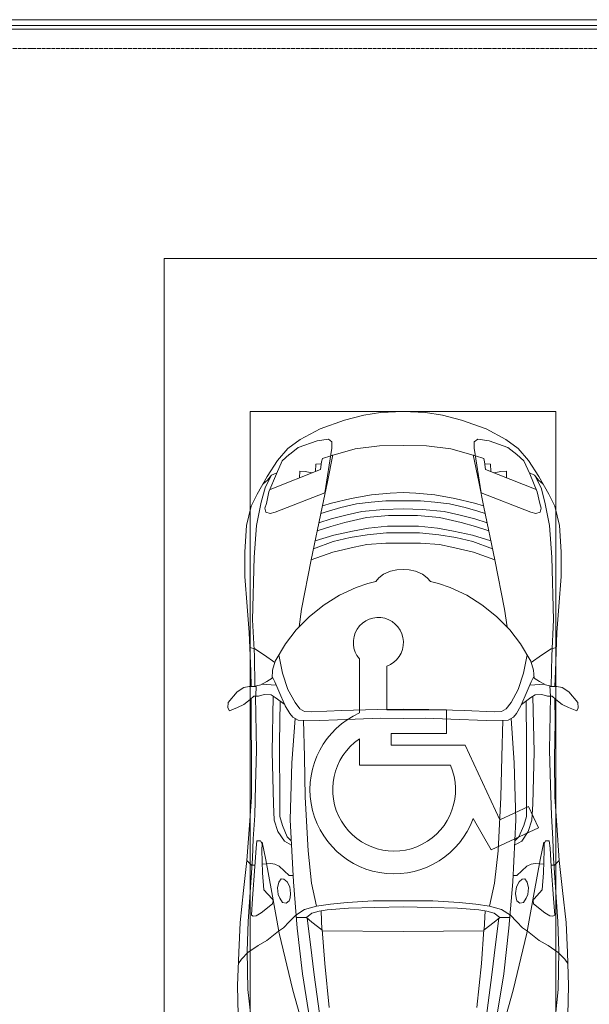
# Model space of a CAD drawing. Header units: millimetres. Extents: x -32229 to 170644, y -13689 to 125138.
# Tile 251 of 256: x 51779 to 54760, y 89048 to 94200. Entities that reach past the tile are written whole.
import ezdxf

# ---------------------------------------------------------------- set-up
doc = ezdxf.new("R2010")
doc.units = ezdxf.units.MM
doc.linetypes.add('ADSK_Линия сетки', pattern=[25, 20, -2.5, 0, -2.5])
for name, color, linetype, lineweight in [('A-DETL-GENF', 7, 'Continuous', 18), ('A-FLOR', 7, 'Continuous', 18), ('A-GENM', 7, 'Continuous', 18), ('C-PRKG', 7, 'Continuous', 18), ('S-GRID', 7, 'Continuous', 9)]:
    doc.layers.add(name, color=color, linetype=linetype, lineweight=lineweight)

# ---------------------------------------------------------------- blocks, each defined once
blk = doc.blocks.new('АР_Машиноместо - 4900x2400_М__5300х2500_ С МГН-5430519--01 ЭО')
at = {"layer": 'A-DETL-GENF', "color": 253, "lineweight": 13, "true_color": 0xaaaaaa}
for p, q in [((1044.2, -818.6), (943.3, -845.1)), ((1132.7, -806), (1044.2, -818.6)), ((1250, -800), (1132.7, -806)), ((1250, -800), (1367.3, -806)), ((1367.3, -806), (1455.8, -818.6)), ((1455.8, -818.6), (1556.7, -845.1)), ((943.3, -845.1), (815.8, -891)), ((1556.7, -845.1), (1684.2, -891)), ((815.8, -891), (711.9, -946.2)), ((1684.2, -891), (1788.1, -946.2)), ((711.9, -946.2), (647.2, -992.8)), ((800.1, -952.6), (700.9, -989.1)), ((859, -944.1), (800.1, -952.6)), ((877.7, -958.9), (859, -944.1)), ((877.7, -991.4), (877.7, -958.9)), ((1250, -977.6), (1127.4, -979.8)), ((1250, -977.6), (1372.6, -979.8)), ((1622.3, -958.9), (1641, -944.1)), ((1622.3, -991.4), (1622.3, -958.9)), ((1641, -944.1), (1699.9, -952.6)), ((1699.9, -952.6), (1799.1, -989.1)), ((1788.1, -946.2), (1852.8, -992.8)), ((647.2, -992.8), (593.2, -1056.8)), ((654.7, -1024.4), (617.9, -1057.3)), ((700.9, -989.1), (655, -1024.3)), ((841.1, -1225.9), (877.7, -991.4)), ((882.6, -1027.5), (853.8, -1167.4)), ((1000.2, -994.5), (871.4, -1031.3)), ((1127.4, -979.8), (1000.2, -994.5)), ((1372.6, -979.8), (1499.8, -994.5)), ((1499.8, -994.5), (1628.6, -1031.3)), ((1617.4, -1027.5), (1646.2, -1167.4)), ((1658.9, -1225.9), (1622.3, -991.4)), ((1799.1, -989.1), (1845, -1024.3)), ((1845.3, -1024.4), (1882.1, -1057.3)), ((1852.8, -992.8), (1906.8, -1056.8)), ((593.2, -1056.8), (539.3, -1140.4)), ((617.9, -1057.3), (586.9, -1126.3)), ((1882.1, -1057.3), (1913.1, -1126.3)), ((1906.8, -1056.8), (1960.7, -1140.4)), ((561.3, -1132.6), (540.4, -1159.6)), ((586.9, -1126.3), (548.2, -1220.1)), ((589, -1121.6), (561.3, -1132.6)), ((1911, -1121.6), (1938.7, -1132.6)), ((1913.1, -1126.3), (1951.8, -1220.1)), ((1938.7, -1132.6), (1959.6, -1159.6)), ((539.3, -1140.4), (487.4, -1232.1)), ((540.4, -1159.6), (516.2, -1180.5)), ((853.8, -1167.4), (826.8, -1300.9)), ((1646.2, -1167.4), (1673.2, -1300.9)), ((1959.6, -1159.6), (1983.8, -1180.5)), ((1960.7, -1140.4), (2012.6, -1232.1)), ((487.4, -1232.1), (455.7, -1296.1)), ((548.2, -1220.1), (535, -1280.6)), ((580.7, -1327.1), (841.1, -1225.9)), ((1084.1, -1236), (978.6, -1254.6)), ((1182.5, -1227.5), (1084.1, -1236)), ((1250, -1223.7), (1182.5, -1227.5)), ((1250, -1223.7), (1317.5, -1227.5)), ((1317.5, -1227.5), (1415.9, -1236)), ((1415.9, -1236), (1521.4, -1254.6)), ((1919.3, -1327.1), (1658.9, -1225.9)), ((1951.8, -1220.1), (1965, -1280.6)), ((2012.6, -1232.1), (2044.3, -1296.1)), ((535, -1280.6), (527.2, -1305.2)), ((876.3, -1278.7), (828.3, -1293.7)), ((978.6, -1254.6), (876.3, -1278.7)), ((1007.1, -1283.7), (925.2, -1301.6)), ((1083.6, -1274.6), (1007.1, -1283.7)), ((1159.1, -1267.9), (1083.6, -1274.6)), ((1250, -1266.6), (1159.1, -1267.9)), ((1250, -1266.6), (1340.9, -1267.9)), ((1340.9, -1267.9), (1416.4, -1274.6)), ((1416.4, -1274.6), (1492.9, -1283.7)), ((1492.9, -1283.7), (1574.8, -1301.6)), ((1521.4, -1254.6), (1623.7, -1278.7)), ((1623.7, -1278.7), (1671.7, -1293.7)), ((1965, -1280.6), (1972.8, -1305.2)), ((455.7, -1296.1), (430.8, -1396.6)), ((527.2, -1305.2), (531.8, -1326)), ((531.8, -1326), (554.4, -1333.3)), ((554.4, -1333.3), (580.7, -1327.1)), ((826.8, -1300.9), (770, -1576.5)), ((859.1, -1321.2), (819.9, -1334.4)), ((925.2, -1301.6), (859.1, -1321.2)), ((1035, -1323.2), (958.3, -1341.1)), ((1148.3, -1312.4), (1035, -1323.2)), ((1250, -1309.3), (1148.3, -1312.4)), ((1250, -1309.3), (1351.7, -1312.4)), ((1351.7, -1312.4), (1465, -1323.2)), ((1465, -1323.2), (1541.7, -1341.1)), ((1574.8, -1301.6), (1640.9, -1321.2)), ((1640.9, -1321.2), (1680.1, -1334.4)), ((1673.2, -1300.9), (1730, -1576.5)), ((1945.6, -1333.3), (1919.3, -1327.1)), ((1968.2, -1326), (1945.6, -1333.3)), ((1972.8, -1305.2), (1968.2, -1326)), ((2044.3, -1296.1), (2069.2, -1396.6)), ((873.8, -1361.2), (809.9, -1383.1)), ((945.3, -1380.6), (871.4, -1401.1)), ((958.3, -1341.1), (873.8, -1361.2)), ((1059, -1354.8), (945.3, -1380.6)), ((1174.5, -1344.2), (1059, -1354.8)), ((1250, -1344.9), (1174.5, -1344.2)), ((1250, -1344.9), (1325.5, -1344.2)), ((1325.5, -1344.2), (1441, -1354.8)), ((1441, -1354.8), (1554.7, -1380.6)), ((1541.7, -1341.1), (1626.2, -1361.2)), ((1554.7, -1380.6), (1628.6, -1401.1)), ((1626.2, -1361.2), (1690.1, -1383.1)), ((430.8, -1396.6), (422, -1534.1)), ((871.4, -1401.1), (800.5, -1424.6)), ((986.2, -1425.6), (887, -1446.5)), ((1070, -1410.4), (986.2, -1425.6)), ((1163.9, -1435.1), (1061.9, -1445.7)), ((1168.3, -1399.8), (1070, -1410.4)), ((1250, -1435.1), (1163.9, -1435.1)), ((1250, -1400.1), (1168.3, -1399.8)), ((1250, -1400.1), (1331.7, -1399.8)), ((1250, -1435.1), (1336.1, -1435.1)), ((1331.7, -1399.8), (1430, -1410.4)), ((1336.1, -1435.1), (1438.1, -1445.7)), ((1430, -1410.4), (1513.8, -1425.6)), ((1513.8, -1425.6), (1613, -1446.5)), ((1628.6, -1401.1), (1699.5, -1424.6)), ((2069.2, -1396.6), (2078, -1534.1)), ((884.3, -1480.8), (782, -1518.1)), ((887, -1446.5), (790.4, -1477.3)), ((973.4, -1459.7), (884.3, -1480.8)), ((1061.9, -1445.7), (973.4, -1459.7)), ((1159.3, -1489.1), (1060, -1496.1)), ((1250, -1488.3), (1159.3, -1489.1)), ((1250, -1488.3), (1340.7, -1489.1)), ((1340.7, -1489.1), (1440, -1496.1)), ((1438.1, -1445.7), (1526.6, -1459.7)), ((1526.6, -1459.7), (1615.7, -1480.8)), ((1613, -1446.5), (1709.6, -1477.3)), ((1615.7, -1480.8), (1718, -1518.1)), ((422, -1534.1), (422, -1662.9)), ((881.7, -1536.4), (770, -1576.5)), ((994.9, -1509.3), (881.7, -1536.4)), ((1060, -1496.1), (994.9, -1509.3)), ((1440, -1496.1), (1505.1, -1509.3)), ((1505.1, -1509.3), (1618.3, -1536.4)), ((1618.3, -1536.4), (1730, -1576.5)), ((2078, -1534.1), (2078, -1662.9)), ((770, -1576.5), (718.3, -1834.2)), ((1730, -1576.5), (1781.7, -1834.2)), ((1184.7, -1635.7), (1147.5, -1650.5)), ((1217.8, -1629.1), (1184.7, -1635.7)), ((1217.8, -1629.1), (1250, -1626.8)), ((1282.2, -1629.1), (1250, -1626.8)), ((1282.2, -1629.1), (1315.3, -1635.7)), ((1315.3, -1635.7), (1352.5, -1650.5)), ((422, -1662.9), (434.8, -1820.7)), ((1107.2, -1689.8), (1064.9, -1700.5)), ((1123.5, -1670.9), (1107.2, -1689.8)), ((1147.5, -1650.5), (1123.5, -1670.9)), ((1352.5, -1650.5), (1376.5, -1670.9)), ((1376.5, -1670.9), (1392.8, -1689.8)), ((1392.8, -1689.8), (1435.1, -1700.5)), ((2078, -1662.9), (2065.2, -1820.7)), ((1004.2, -1721.4), (917, -1761.1)), ((1064.9, -1700.5), (1004.2, -1721.4)), ((1435.1, -1700.5), (1495.8, -1721.4)), ((1495.8, -1721.4), (1583, -1761.1)), ((917, -1761.1), (837.5, -1812.1)), ((1583, -1761.1), (1662.5, -1812.1)), ((434.8, -1820.7), (444.9, -1956.8)), ((718.3, -1834.2), (705.7, -1926.7)), ((837.5, -1812.1), (761.1, -1871.7)), ((1662.5, -1812.1), (1738.9, -1871.7)), ((1781.7, -1834.2), (1794.3, -1926.7)), ((2065.2, -1820.7), (2055.1, -1956.8)), ((761.1, -1871.7), (690.7, -1941.6)), ((1738.9, -1871.7), (1809.3, -1941.6)), ((444.9, -1956.8), (453, -2159.1)), ((690.7, -1941.6), (634.6, -2015)), ((1809.3, -1941.6), (1865.4, -2015)), ((2055.1, -1956.8), (2047, -2159.1)), ((475.1, -2041), (447.5, -2034.4)), ((525.5, -2074.6), (475.1, -2041)), ((634.6, -2015), (580.7, -2105.7)), ((1865.4, -2015), (1919.3, -2105.7)), ((1974.5, -2074.6), (2024.9, -2041)), ((2024.9, -2041), (2052.5, -2034.4)), ((578.8, -2112.6), (525.5, -2074.6)), ((580.7, -2105.7), (567.1, -2153.8)), ((619.7, -2168.6), (600.3, -2072.7)), ((1021.4, -2094.1), (1021.4, -2377.1)), ((1880.3, -2168.6), (1899.7, -2072.7)), ((1919.3, -2105.7), (1932.9, -2153.8)), ((1921.2, -2112.6), (1974.5, -2074.6)), ((453, -2159.1), (455, -2238.9)), ((567.1, -2153.8), (564.3, -2195.4)), ((1164.3, -2360.8), (1164.3, -2132.4)), ((1932.9, -2153.8), (1935.7, -2195.4)), ((2047, -2159.1), (2045, -2238.9)), ((536.7, -2211.8), (505.1, -2230)), ((564.3, -2195.4), (536.7, -2211.8)), ((579.9, -2213.8), (564.9, -2186.5)), ((600.8, -2263), (579.9, -2213.8)), ((647.3, -2254.2), (619.7, -2168.6)), ((1852.7, -2254.2), (1880.3, -2168.6)), ((1899.2, -2263), (1920.1, -2213.8)), ((1920.1, -2213.8), (1935.1, -2186.5)), ((1935.7, -2195.4), (1963.3, -2211.8)), ((1963.3, -2211.8), (1994.9, -2230)), ((335.2, -2322.3), (381.7, -2266.4)), ((381.7, -2266.4), (417.4, -2243.4)), ((417.4, -2243.4), (445.1, -2238.7)), ((445.1, -2238.7), (481.8, -2239.5)), ((505.1, -2230), (467.5, -2239.2)), ((482, -2235.6), (479.1, -2288.7)), ((586.6, -2231.3), (510.1, -2227.1)), ((633.8, -2340.5), (600.8, -2263)), ((685.1, -2322.3), (647.3, -2254.2)), ((1814.9, -2322.3), (1852.7, -2254.2)), ((1866.2, -2340.5), (1899.2, -2263)), ((1913.4, -2231.3), (1989.9, -2227.1)), ((1994.9, -2230), (2032.5, -2239.2)), ((2018, -2235.6), (2020.9, -2288.7)), ((2054.9, -2238.7), (2018.2, -2239.5)), ((2082.6, -2243.4), (2054.9, -2238.7)), ((2118.3, -2266.4), (2082.6, -2243.4)), ((2164.8, -2322.3), (2118.3, -2266.4)), ((449.8, -2306.1), (417.4, -2333.8)), ((470, -2290), (449.8, -2306.1)), ((454.5, -2423.6), (456, -2301.1)), ((493.6, -2288.6), (470, -2290)), ((523.3, -2281.2), (493.6, -2288.6)), ((559, -2282.6), (523.3, -2281.2)), ((580.6, -2296), (559, -2282.6)), ((630.6, -2332.9), (580.6, -2296)), ((603.5, -2534.3), (606.1, -2314.9)), ((1869.4, -2332.9), (1919.4, -2296)), ((1896.5, -2534.3), (1893.9, -2314.9)), ((1919.4, -2296), (1941, -2282.6)), ((1941, -2282.6), (1976.7, -2281.2)), ((1976.7, -2281.2), (2006.4, -2288.6)), ((2006.4, -2288.6), (2030, -2290)), ((2030, -2290), (2050.2, -2306.1)), ((2045.5, -2423.6), (2044, -2301.1)), ((2050.2, -2306.1), (2082.6, -2333.8)), ((333.1, -2350.6), (335.2, -2322.3)), ((341.2, -2366.2), (333.1, -2350.6)), ((384.4, -2347.9), (341.2, -2366.2)), ((417.4, -2333.8), (384.4, -2347.9)), ((656.7, -2380.3), (633.8, -2340.5)), ((710, -2355.4), (685.1, -2322.3)), ((734.3, -2368.8), (710, -2355.4)), ((772.7, -2371.5), (734.3, -2368.8)), ((929.1, -2364.1), (772.7, -2371.5)), ((1115.2, -2358.7), (929.1, -2364.1)), ((1250, -2357.8), (1115.2, -2358.7)), ((1477, -2360.8), (1164.3, -2360.8)), ((1250, -2357.8), (1384.8, -2358.7)), ((1384.8, -2358.7), (1570.9, -2364.1)), ((1477, -2484.7), (1477, -2360.8)), ((1570.9, -2364.1), (1727.3, -2371.5)), ((1727.3, -2371.5), (1765.7, -2368.8)), ((1765.7, -2368.8), (1790, -2355.4)), ((1790, -2355.4), (1814.9, -2322.3)), ((1843.3, -2380.3), (1866.2, -2340.5)), ((2082.6, -2333.8), (2115.6, -2347.9)), ((2115.6, -2347.9), (2158.8, -2366.2)), ((2158.8, -2366.2), (2166.9, -2350.6)), ((2166.9, -2350.6), (2164.8, -2322.3)), ((672.8, -2399.7), (656.7, -2380.3)), ((684.8, -2406.5), (667.8, -2638.3)), ((700.6, -2415.4), (672.8, -2399.7)), ((813.8, -2416.7), (700.6, -2415.4)), ((999.2, -2409.3), (813.8, -2416.7)), ((1132.7, -2404.6), (999.2, -2409.3)), ((1250, -2406.6), (1132.7, -2404.6)), ((1250, -2406.6), (1367.3, -2404.6)), ((1367.3, -2404.6), (1500.8, -2409.3)), ((1500.8, -2409.3), (1686.2, -2416.7)), ((1686.2, -2416.7), (1799.4, -2415.4)), ((1799.4, -2415.4), (1827.2, -2399.7)), ((1815.2, -2406.5), (1832.2, -2638.3)), ((1827.2, -2399.7), (1843.3, -2380.3)), ((456.8, -2613.6), (454.5, -2423.6)), ((2043.2, -2613.6), (2045.5, -2423.6)), ((1021.4, -2513.4), (1021.4, -2650)), ((1187.9, -2546.1), (1187.9, -2484.7)), ((1187.9, -2484.7), (1477, -2484.7)), ((604.4, -2850.8), (603.5, -2534.3)), ((1575.5, -2546.1), (1187.9, -2546.1)), ((1757.2, -2935.8), (1575.5, -2546.1)), ((1895.6, -2850.8), (1896.5, -2534.3)), ((456.1, -2818.3), (456.8, -2613.6)), ((2043.9, -2818.3), (2043.2, -2613.6)), ((667.8, -2638.3), (659.3, -2936)), ((1021.4, -2650), (1497.8, -2650)), ((1832.2, -2638.3), (1840.7, -2936)), ((446, -2964.8), (456.1, -2818.3)), ((2054, -2964.8), (2043.9, -2818.3)), ((604.4, -2919.4), (604.4, -2850.8)), ((1907, -2866), (1757.2, -2935.8)), ((1895.6, -2919.4), (1895.6, -2850.8)), ((1959.3, -2978.3), (1907, -2866)), ((618.7, -2966.7), (604.4, -2919.4)), ((659.3, -2936), (676.4, -3260.1)), ((1617.1, -2929.5), (1711.9, -3093.7)), ((1840.7, -2936), (1823.6, -3260.1)), ((1881.3, -2966.7), (1895.6, -2919.4)), ((432.8, -3149.3), (446, -2964.8)), ((643.6, -3024.6), (618.7, -2966.7)), ((1711.9, -3093.7), (1959.3, -2978.3)), ((1856.4, -3024.6), (1881.3, -2966.7)), ((2067.2, -3149.3), (2054, -2964.8)), ((665.1, -3046.1), (643.6, -3024.6)), ((1834.9, -3046.1), (1856.4, -3024.6)), ((480.8, -3085), (474.8, -3179.9)), ((485.6, -3046.1), (480.8, -3085)), ((504.5, -3046.6), (485.6, -3046.1)), ((512.2, -3061.4), (504.5, -3046.6)), ((510.9, -3094.6), (512.2, -3061.4)), ((1987.8, -3061.4), (1995.5, -3046.6)), ((1989.1, -3094.6), (1987.8, -3061.4)), ((1995.5, -3046.6), (2014.4, -3046.1)), ((2014.4, -3046.1), (2019.2, -3085)), ((2019.2, -3085), (2025.2, -3179.9)), ((515.3, -3213.7), (510.9, -3094.6)), ((1984.7, -3213.7), (1989.1, -3094.6)), ((415.7, -3305.9), (432.8, -3149.3)), ((456.9, -3174.2), (432.9, -3148.3)), ((475.2, -3173.5), (456.9, -3174.2)), ((474.8, -3179.9), (462.2, -3347.3)), ((558.4, -3165.4), (513.6, -3168)), ((579.5, -3167.7), (558.4, -3165.4)), ((601.7, -3179.4), (579.5, -3167.7)), ((654.5, -3228.1), (601.7, -3179.4)), ((1845.5, -3228.1), (1898.3, -3179.4)), ((1898.3, -3179.4), (1920.5, -3167.7)), ((1920.5, -3167.7), (1941.6, -3165.4)), ((1941.6, -3165.4), (1986.4, -3168)), ((2024.8, -3173.5), (2043.1, -3174.2)), ((2025.2, -3179.9), (2037.8, -3347.3)), ((2043.1, -3174.2), (2067.1, -3148.3)), ((2084.3, -3305.9), (2067.1, -3148.3)), ((522.2, -3303.2), (515.3, -3213.7)), ((674.6, -3227.6), (654.5, -3228.1)), ((1825.4, -3227.6), (1845.5, -3228.1)), ((1977.8, -3303.2), (1984.7, -3213.7)), ((599.8, -3262.3), (593.6, -3292.5)), ((593.6, -3292.5), (597.1, -3327.4)), ((612.1, -3245.7), (599.8, -3262.3)), ((626.8, -3246.1), (612.1, -3245.7)), ((643.2, -3259.9), (626.8, -3246.1)), ((657.2, -3286.3), (643.2, -3259.9)), ((661.1, -3321.2), (657.2, -3286.3)), ((676.4, -3260.1), (695.7, -3502.8)), ((1823.6, -3260.1), (1804.3, -3502.8)), ((1838.9, -3321.2), (1842.8, -3286.3)), ((1842.8, -3286.3), (1856.8, -3259.9)), ((1856.8, -3259.9), (1873.2, -3246.1)), ((1873.2, -3246.1), (1887.9, -3245.7)), ((1887.9, -3245.7), (1900.2, -3262.3)), ((1900.2, -3262.3), (1906.4, -3292.5)), ((1906.4, -3292.5), (1902.9, -3327.4)), ((397.1, -3474.2), (415.7, -3305.9)), ((462.2, -3347.3), (456.6, -3434.5)), ((564.6, -3349.7), (522.2, -3303.2)), ((597.1, -3327.4), (605.2, -3346.8)), ((605.2, -3346.8), (620, -3369.3)), ((654.1, -3360.7), (658.7, -3344.5)), ((658.7, -3344.5), (661.1, -3321.2)), ((1841.3, -3344.5), (1838.9, -3321.2)), ((1845.9, -3360.7), (1841.3, -3344.5)), ((1894.8, -3346.8), (1880, -3369.3)), ((1902.9, -3327.4), (1894.8, -3346.8)), ((1935.4, -3349.7), (1977.8, -3303.2)), ((2037.8, -3347.3), (2043.4, -3434.5)), ((2102.9, -3474.2), (2084.3, -3305.9)), ((508, -3422.8), (566.8, -3375.1)), ((569.7, -3360.7), (564.6, -3349.7)), ((566.8, -3375.1), (569.7, -3360.7)), ((620, -3369.3), (638.7, -3372.5)), ((638.7, -3372.5), (654.1, -3360.7)), ((965.3, -3397.8), (853.3, -3407.2)), ((1102.5, -3394.3), (965.3, -3397.8)), ((1250, -3391.3), (1102.5, -3394.3)), ((1250, -3391.3), (1397.5, -3394.3)), ((1397.5, -3394.3), (1534.7, -3397.8)), ((1534.7, -3397.8), (1646.7, -3407.2)), ((1861.3, -3372.5), (1845.9, -3360.7)), ((1880, -3369.3), (1861.3, -3372.5)), ((1930.3, -3360.7), (1935.4, -3349.7)), ((1933.2, -3375.1), (1930.3, -3360.7)), ((1992, -3422.8), (1933.2, -3375.1)), ((456.6, -3434.5), (466.2, -3441.1)), ((466.2, -3441.1), (481.5, -3439.1)), ((481.5, -3439.1), (508, -3422.8)), ((690.2, -3433.7), (654.7, -3470.4)), ((744.1, -3447.2), (691.3, -3447.2)), ((773, -3424.2), (744.1, -3447.2)), ((744.3, -3447), (773.2, -3472.4)), ((811.1, -3414.8), (773, -3424.2)), ((853.3, -3407.2), (811.1, -3414.8)), ((825.6, -3512.1), (821, -3413)), ((1646.7, -3407.2), (1688.9, -3414.8)), ((1674.4, -3512.1), (1679, -3413)), ((1688.9, -3414.8), (1727, -3424.2)), ((1755.7, -3447), (1726.8, -3472.4)), ((1727, -3424.2), (1755.7, -3447)), ((1755.7, -3447.2), (1808.7, -3447.2)), ((1809.8, -3433.7), (1845.3, -3470.4)), ((2018.5, -3439.1), (1992, -3422.8)), ((2033.8, -3441.1), (2018.5, -3439.1)), ((2043.4, -3434.5), (2033.8, -3441.1)), ((390.2, -3630), (397.1, -3474.2)), ((624.9, -3501.2), (598.3, -3518.6)), ((654.7, -3470.4), (624.9, -3501.2)), ((773.2, -3472.4), (825.6, -3512.1)), ((1726.8, -3472.4), (1674.4, -3512.1)), ((1845.3, -3470.4), (1875.1, -3501.2)), ((1875.1, -3501.2), (1901.7, -3518.6)), ((2109.8, -3630), (2102.9, -3474.2)), ((598.3, -3518.6), (537.9, -3567)), ((840.1, -3687.8), (826.6, -3509.6)), ((1250, -3520.1), (827.2, -3517.2)), ((1250, -3520.1), (1672.8, -3517.2)), ((1659.9, -3687.8), (1673.4, -3509.6)), ((1901.7, -3518.6), (1962.1, -3567)), ((491.4, -3594.2), (438.6, -3629.8)), ((537.9, -3567), (491.4, -3594.2)), ((1962.1, -3567), (2008.6, -3594.2)), ((2008.6, -3594.2), (2061.4, -3629.8)), ((384, -3802.9), (390.2, -3630)), ((438.6, -3629.8), (403.8, -3665.5)), ((2061.4, -3629.8), (2096.2, -3665.5)), ((2116, -3802.9), (2109.8, -3630)), ((403.8, -3665.5), (388.1, -3688.4)), ((863.9, -3917.5), (840.1, -3687.8)), ((1636.1, -3917.5), (1659.9, -3687.8)), ((2096.2, -3665.5), (2111.9, -3688.4)), ((387.4, -3958.4), (384, -3802.9)), ((2112.6, -3958.4), (2116, -3802.9))]:
    blk.add_line(p, q, dxfattribs=at)
at = {"layer": 'A-DETL-GENF', "color": 254, "lineweight": 13, "true_color": 0xd4d4d4}
for p, q in [((792.9, -1076.2), (791.2, -1114.5)), ((823.3, -1074.4), (792.9, -1076.2)), ((824.1, -1063.7), (818.8, -1102.9)), ((827.7, -1045), (824.1, -1063.7)), ((871.3, -1031.9), (827.7, -1045)), ((1628.7, -1031.9), (1672.3, -1045)), ((1672.3, -1045), (1675.9, -1063.7)), ((1675.9, -1063.7), (1681.2, -1102.9)), ((1676.7, -1074.4), (1707.1, -1076.2)), ((1707.1, -1076.2), (1708.8, -1114.5)), ((561.7, -1132.1), (527.9, -1198.6)), ((818.8, -1102.9), (554, -1208.1)), ((709.1, -1112.7), (708.2, -1146.9)), ((737.7, -1113.6), (709.1, -1112.7)), ((772.6, -1121.3), (737.7, -1113.6)), ((1681.2, -1102.9), (1946, -1208.1)), ((1727.4, -1121.3), (1762.3, -1113.6)), ((1762.3, -1113.6), (1790.9, -1112.7)), ((1790.9, -1112.7), (1791.8, -1146.9)), ((1938.3, -1132.1), (1972.1, -1198.6)), ((527.9, -1198.6), (507.4, -1274.3)), ((1972.1, -1198.6), (1992.6, -1274.3)), ((507.4, -1274.3), (483.4, -1395.6)), ((1992.6, -1274.3), (2016.6, -1395.6)), ((483.4, -1395.6), (470.9, -1561.4)), ((2016.6, -1395.6), (2029.1, -1561.4)), ((470.9, -1561.4), (462.8, -1889.5)), ((2029.1, -1561.4), (2037.2, -1889.5)), ((462.8, -1889.5), (471.8, -2077.7)), ((2037.2, -1889.5), (2028.2, -2077.7)), ((471.8, -2077.7), (474.5, -2239.3)), ((2028.2, -2077.7), (2025.5, -2239.3)), ((483.3, -2571.4), (478, -2290)), ((570.6, -2291.4), (564.4, -2580.5)), ((1929.4, -2291.4), (1935.6, -2580.5)), ((2016.7, -2571.4), (2022, -2290)), ((728.4, -2415.7), (733.8, -2606.7)), ((1771.6, -2415.7), (1766.2, -2606.7)), ((477.8, -2754.7), (483.3, -2571.4)), ((2022.2, -2754.7), (2016.7, -2571.4)), ((564.4, -2580.5), (571.6, -2853.3)), ((733.8, -2606.7), (737.8, -2818.3)), ((1766.2, -2606.7), (1762.2, -2818.3)), ((1935.6, -2580.5), (1928.4, -2853.3)), ((473.9, -2913.7), (477.8, -2754.7)), ((2026.1, -2913.7), (2022.2, -2754.7)), ((737.8, -2818.3), (752.8, -3099)), ((1762.2, -2818.3), (1747.2, -3099)), ((571.6, -2853.3), (575.7, -2937.4)), ((1928.4, -2853.3), (1924.3, -2937.4)), ((466.3, -3036.3), (473.9, -2913.7)), ((2033.7, -3036.3), (2026.1, -2913.7)), ((575.7, -2937.4), (595.2, -2997.9)), ((1924.3, -2937.4), (1904.8, -2997.9)), ((462, -3136.6), (466.3, -3036.3)), ((595.2, -2997.9), (629, -3048.1)), ((1904.8, -2997.9), (1871, -3048.1)), ((2038, -3136.6), (2033.7, -3036.3)), ((512.5, -3053.2), (532.7, -3145.9)), ((629, -3048.1), (666.7, -3069.7)), ((1871, -3048.1), (1833.3, -3069.7)), ((1987.5, -3053.2), (1967.3, -3145.9)), ((439.5, -3468.5), (462, -3136.6)), ((752.8, -3099), (771.7, -3268.5)), ((1747.2, -3099), (1728.3, -3268.5)), ((2060.5, -3468.5), (2038, -3136.6)), ((532.7, -3145.9), (564, -3316.2)), ((1967.3, -3145.9), (1936, -3316.2)), ((771.7, -3268.5), (797.1, -3388.2)), ((1728.3, -3268.5), (1702.9, -3388.2)), ((564, -3316.2), (602.3, -3530.2)), ((1936, -3316.2), (1897.7, -3530.2)), ((797.1, -3388.2), (734.6, -3405.8)), ((870, -3377.1), (797.1, -3388.2)), ((957.1, -3368.9), (870, -3377.1)), ((1093.5, -3360.7), (957.1, -3368.9)), ((1250, -3360.7), (1093.5, -3360.7)), ((1250, -3360.7), (1406.5, -3360.7)), ((1406.5, -3360.7), (1542.9, -3368.9)), ((1542.9, -3368.9), (1630, -3377.1)), ((1630, -3377.1), (1702.9, -3388.2)), ((1702.9, -3388.2), (1765.4, -3405.8)), ((734.6, -3405.8), (688.5, -3435.5)), ((749.1, -3450.8), (765.5, -3589.1)), ((1750.9, -3450.8), (1734.5, -3589.1)), ((1765.4, -3405.8), (1811.5, -3435.5)), ((434.2, -3623.7), (439.5, -3468.5)), ((695.7, -3502.8), (723.2, -3741.5)), ((1804.3, -3502.8), (1776.8, -3741.5)), ((2065.8, -3623.7), (2060.5, -3468.5)), ((602.3, -3530.2), (673.6, -3827.1)), ((1897.7, -3530.2), (1826.4, -3827.1)), ((765.5, -3589.1), (785.7, -3746.6)), ((1734.5, -3589.1), (1714.3, -3746.6)), ((438.6, -3823.4), (434.2, -3623.7)), ((2061.4, -3823.4), (2065.8, -3623.7)), ((723.2, -3741.5), (786.9, -4128.3)), ((785.7, -3746.6), (819.4, -4000.8)), ((1714.3, -3746.6), (1680.6, -4000.8)), ((1776.8, -3741.5), (1713.1, -4128.3)), ((454.7, -3976.8), (438.6, -3823.4)), ((673.6, -3827.1), (722.7, -4001.8)), ((1826.4, -3827.1), (1777.3, -4001.8)), ((2045.3, -3976.8), (2061.4, -3823.4))]:
    blk.add_line(p, q, dxfattribs=at)
at = {"layer": 'A-DETL-GENF', "color": 253, "lineweight": 13, "true_color": 0xaaaaaa}
for centre, radius, start, end in [((1120.8, -2008.7), 131.1, 289.3632, 220.6368), ((1203.2, -2778.5), 440.6, 114.366, 339.9602), ((1203.2, -2778.5), 321.5, 124.4379, 23.5621)]:
    blk.add_arc(centre, radius, start, end, dxfattribs=at)
at = {"layer": 'C-PRKG', "color": 253, "lineweight": 13, "true_color": 0xaaaaaa}
for p, q in [((2500, 0), (0, 0)), ((0, 0), (0, -5300)), ((450, -800), (450, -4500)), ((450, -800), (2050, -800)), ((2050, -800), (2050, -4500))]:
    blk.add_line(p, q, dxfattribs=at)
blk = doc.blocks.new('АР-Заполнение деф_ шва - Д_ш_-4327365--01 ЭО')
at = {"layer": 'A-GENM', "color": 253, "lineweight": 13, "true_color": 0xaaaaaa}
for p, q in [((0, 25), (6680, 25)), ((0, -25), (6680, -25))]:
    blk.add_line(p, q, dxfattribs=at)
blk = doc.blocks.new('Наметкина 10_РД_АР_П_rvt-1--01 ЭО')
at = {"layer": 'A-FLOR', "color": 253, "lineweight": 13, "true_color": 0xaaaaaa}
for p, q in [((72205.3, 94200), (47975.3, 94200)), ((43591, 94170), (72205.3, 94170)), ((51205.3, 94150), (57885.3, 94150))]:
    blk.add_line(p, q, dxfattribs=at)
at = {"layer": 'A-GENM', "color": 253, "lineweight": 13, "true_color": 0xaaaaaa}
blk.add_blockref('АР-Заполнение деф_ шва - Д_ш_-4327365--01 ЭО', (51205.3, 94175), dxfattribs=at)
at = {"layer": 'C-PRKG', "color": 253, "lineweight": 13, "true_color": 0xaaaaaa}
blk.add_blockref('АР_Машиноместо - 4900x2400_М__5300х2500_ С МГН-5430519--01 ЭО', (52535.3, 92950), dxfattribs=at)

msp = doc.modelspace()

# ---------------------------------------------------------------- linework, layer by layer
at = {"layer": 'S-GRID', "color": 253, "linetype": 'ADSK_Линия сетки', "true_color": 0xaaaaaa}
msp.add_line((131381.2, 94050), (-30593.4, 94050), dxfattribs=at)

# ---------------------------------------------------------------- block references
at = {"lineweight": 5}
msp.add_blockref('Наметкина 10_РД_АР_П_rvt-1--01 ЭО', (0, 0), dxfattribs=at)

doc.saveas('drawing.dxf')
